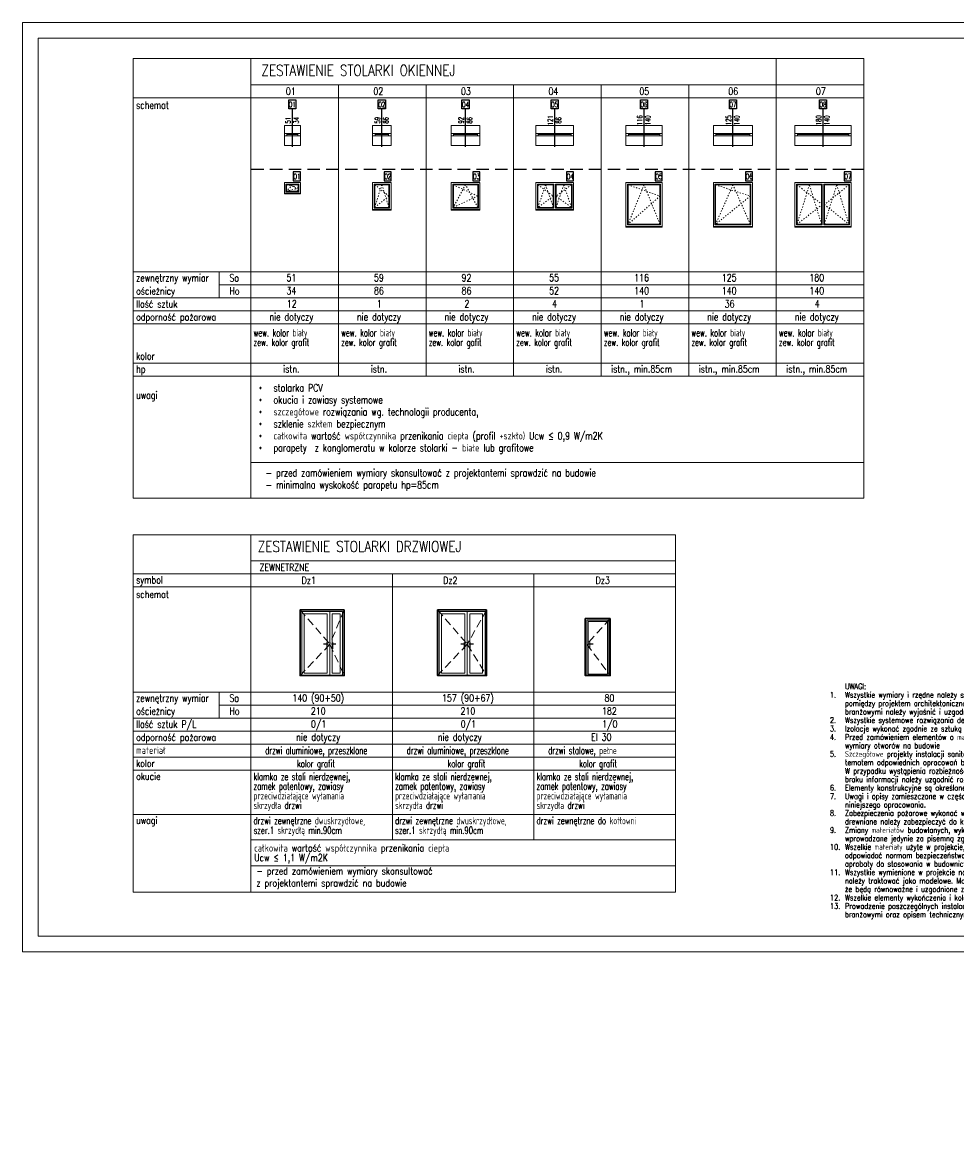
# Model space of a CAD drawing. Header units: millimetres. Extents: x 8949 to 18258, y -1077 to 30686.
# Tile 82 of 89: x 12292 to 15275, y 26798 to 30412. Entities that reach past the tile are written whole.
import ezdxf
from ezdxf.enums import TextEntityAlignment as Align

# ---------------------------------------------------------------- set-up
doc = ezdxf.new("R2010")
doc.units = ezdxf.units.MM
for name, pattern in [('ACAD_ISO03W100', [30, 12, -18]), ('BUGD2', [3, 2, -1]), ('DASHEDX2', [38.1, 25.4, -12.7])]:
    doc.linetypes.add(name, pattern=pattern)
for name, color, linetype, lineweight in [('0A_INW__STALOWA', 140, 'Continuous', 13), ('0A_OPISY', 3, 'Continuous', 9), ('0A_STOLARKA', 140, 'Continuous', 9), ('0Z_OPISY', 7, 'Continuous', 9), ('A_STOLARKA', 140, 'Continuous', 13)]:
    doc.layers.add(name, color=color, linetype=linetype, lineweight=lineweight)
doc.layers.add('meble', color=2, linetype='Continuous')
doc.layers.add('Opisy', color=4, linetype='Continuous')
doc.styles.add('1', font='simplex.shx', dxfattribs={"width": 0.6})
doc.styles.add('ARIAL 2', font='ARIALN.TTF')
doc.styles.add('m1_romans', font='romans.shx', dxfattribs={"width": 0.8})

msp = doc.modelspace()

# ---------------------------------------------------------------- linework, layer by layer
at = {"layer": '0A_INW__STALOWA'}
for points in [[(13180.7, 29900.5), (13129.7, 29900.5), (13129.7, 29866.5), (13180.7, 29866.5)], [(13175.7, 29895.5), (13134.7, 29895.5), (13134.7, 29871.5), (13175.7, 29871.5)], [(13173.7, 29893.5), (13136.7, 29893.5), (13136.7, 29873.5), (13173.7, 29873.5)], [(13470.7, 29900.5), (13411.7, 29900.5), (13411.7, 29814.5), (13470.7, 29814.5)], [(13465.7, 29895.5), (13416.7, 29895.5), (13416.7, 29819.5), (13465.7, 29819.5)], [(13463.7, 29893.5), (13418.7, 29893.5), (13418.7, 29821.5), (13463.7, 29821.5)], [(13754.8, 29900.5), (13662.8, 29900.5), (13662.8, 29814.5), (13754.8, 29814.5)], [(13749.8, 29895.5), (13667.8, 29895.5), (13667.8, 29819.5), (13749.8, 29819.5)], [(13747.8, 29893.5), (13669.8, 29893.5), (13669.8, 29821.5), (13747.8, 29821.5)], [(13989.5, 29893.5), (13989.5, 29821.5), (13940.5, 29821.5), (13940.5, 29893.5)], [(13998.5, 29821.5), (14047.5, 29821.5), (14047.5, 29893.5), (13998.5, 29893.5)], [(14337.6, 29900.5), (14221.6, 29900.5), (14221.6, 29760.5), (14337.6, 29760.5)], [(14332.6, 29895.5), (14226.6, 29895.5), (14226.6, 29765.5), (14332.6, 29765.5)], [(14330.6, 29893.5), (14228.6, 29893.5), (14228.6, 29767.5), (14330.6, 29767.5)], [(14626.4, 29900.5), (14501.4, 29900.5), (14501.4, 29760.5), (14626.4, 29760.5)], [(14621.4, 29895.5), (14506.4, 29895.5), (14506.4, 29765.5), (14621.4, 29765.5)], [(14619.4, 29893.5), (14508.4, 29893.5), (14508.4, 29767.5), (14619.4, 29767.5)], [(14847.5, 29893.5), (14847.5, 29767.5), (14769, 29767.5), (14769, 29893.5)], [(14856.5, 29767.5), (14935, 29767.5), (14935, 29893.5), (14856.5, 29893.5)], [(13180.7, 29864.3), (13129.7, 29864.3), (13129.7, 29866.5), (13180.7, 29866.5)], [(13470.7, 29812.3), (13411.7, 29812.3), (13411.7, 29814.5), (13470.7, 29814.5)], [(13754.8, 29812.3), (13662.8, 29812.3), (13662.8, 29814.5), (13754.8, 29814.5)], [(14337.6, 29758.3), (14221.6, 29758.3), (14221.6, 29760.5), (14337.6, 29760.5)], [(14626.4, 29758.3), (14501.4, 29758.3), (14501.4, 29760.5), (14626.4, 29760.5)]]:
    msp.add_lwpolyline(points, close=True, dxfattribs=at)
at = {"layer": '0A_INW__STALOWA', "linetype": 'ACAD_ISO03W100', "ltscale": 0.3}
for points in [[(13173.7, 29873.5), (13155.2, 29893.5), (13136.7, 29873.5)], [(13136.7, 29893.5), (13173.7, 29883.5), (13136.7, 29873.5)], [(13463.7, 29821.5), (13441.2, 29893.5), (13418.7, 29821.5)], [(13418.7, 29893.5), (13463.7, 29857.5), (13418.7, 29821.5)], [(13747.8, 29821.5), (13708.8, 29893.5), (13669.8, 29821.5)], [(13669.8, 29893.5), (13747.8, 29857.5), (13669.8, 29821.5)], [(13989.5, 29821.5), (13965, 29893.5), (13940.5, 29821.5)], [(13940.5, 29893.5), (13989.5, 29857.5), (13940.5, 29821.5)], [(13998.5, 29821.5), (14023, 29893.5), (14047.5, 29821.5)], [(14047.5, 29893.5), (13998.5, 29857.5), (14047.5, 29821.5)], [(14330.6, 29767.5), (14279.6, 29893.5), (14228.6, 29767.5)], [(14228.6, 29893.5), (14330.6, 29857.5), (14228.6, 29767.5)], [(14619.4, 29767.5), (14563.9, 29893.5), (14508.4, 29767.5)], [(14508.4, 29893.5), (14619.4, 29857.5), (14508.4, 29767.5)], [(14847.5, 29767.5), (14808.3, 29893.5), (14769, 29767.5)], [(14769, 29893.5), (14849.5, 29830.5), (14769, 29767.5)], [(14856.5, 29767.5), (14895.8, 29893.5), (14935, 29767.5)], [(14935, 29893.5), (14856.5, 29830.5), (14935, 29767.5)]]:
    msp.add_lwpolyline(points, dxfattribs=at)
at = {"layer": '0A_INW__STALOWA'}
for points in [[(13996.5, 29814.5), (14054.5, 29814.5), (14054.5, 29900.5), (13933.5, 29900.5), (13933.5, 29814.5), (13991.5, 29814.5)], [(13991.5, 29895.5), (13938.5, 29895.5), (13938.5, 29819.5), (13991.5, 29819.5)], [(13991.5, 29895.5), (13991.5, 29819.5)], [(13994, 29893.5), (13994, 29893.5)], [(13996.5, 29895.5), (13996.5, 29819.5)], [(13996.5, 29819.5), (14049.5, 29819.5), (14049.5, 29895.5), (13996.5, 29895.5)], [(14854.5, 29760.5), (14942, 29760.5), (14942, 29900.5), (14762, 29900.5), (14762, 29760.5), (14849.5, 29760.5)], [(14849.5, 29895.5), (14767, 29895.5), (14767, 29765.5), (14849.5, 29765.5)], [(14849.5, 29895.5), (14849.5, 29765.5)], [(14852, 29893.5), (14852, 29893.5)], [(14854.5, 29765.5), (14937, 29765.5), (14937, 29895.5), (14854.5, 29895.5)], [(14854.5, 29895.5), (14854.5, 29765.5)], [(13933.5, 29814.5), (14054.5, 29814.5), (14054.5, 29812.3), (13933.5, 29812.3), (13933.5, 29814.5), (13933.5, 29814.5)], [(14762, 29760.5), (14942, 29760.5), (14942, 29758.3), (14762, 29758.3), (14762, 29760.5), (14762, 29760.5)]]:
    msp.add_lwpolyline(points, dxfattribs=at)
at = {"layer": '0A_OPISY'}
for p, q in [((13022.4, 30213.6), (13022.4, 30297)), ((14702.5, 30297), (14702.5, 29282.2)), ((14982.5, 30297), (14982.5, 29282.2)), ((13022.4, 30213.6), (13022.4, 29005.7)), ((14422.5, 30213.6), (13022.4, 30213.6)), ((13164.5, 30213.6), (14422.5, 30213.6)), ((13302.4, 30213.6), (13302.4, 29282.2)), ((13302.4, 30213.6), (13302.4, 29282.2)), ((13582.5, 30213.6), (13582.5, 29282.2)), ((13862.5, 30213.6), (13862.5, 29282.2)), ((13862.5, 30213.6), (13862.5, 29282.2)), ((14142.5, 30213.6), (14142.5, 29282.2)), ((14142.5, 30213.6), (14142.5, 29282.2)), ((14422.5, 30213.6), (14422.5, 29282.2)), ((14702.5, 30213.6), (14702.5, 29282.2)), ((14982.5, 30213.6), (14982.5, 28892.4)), ((12646.5, 30172), (14982.5, 30172)), ((12646.5, 29615.5), (14982.5, 29615.5)), ((12920.9, 29615.5), (12920.9, 29532.2)), ((12920.9, 29573.9), (14982.5, 29573.9)), ((12646.5, 29532.2), (14982.5, 29532.2)), ((12646.5, 29532.2), (14982.5, 29532.2)), ((12646.5, 29532.2), (14982.5, 29532.2)), ((12646.5, 29532.2), (14982.5, 29532.2)), ((12646.5, 29490.5), (14982.5, 29490.5)), ((12646.5, 29490.5), (14982.5, 29490.5)), ((12646.5, 29490.5), (14982.5, 29490.5)), ((12646.5, 29448.9), (14982.5, 29448.9)), ((12646.5, 29323.9), (14982.5, 29323.9)), ((12646.5, 29282.2), (14982.5, 29282.2)), ((13022.4, 28691.9), (13022.4, 28775.2)), ((14380, 28775.2), (14380, 27633)), ((13022.4, 28691.9), (13022.4, 27716.3)), ((14380, 28691.9), (13022.4, 28691.9)), ((13164.5, 28691.9), (14380, 28691.9)), ((12646.5, 28650.2), (14380, 28650.2)), ((13475, 28650.2), (13475, 27799.6)), ((13927.5, 28650.2), (13927.5, 27799.6)), ((12646.5, 28608.5), (14380, 28608.5)), ((12646.5, 28272.3), (14380, 28272.3)), ((12920.9, 28272.3), (12920.9, 28189)), ((12920.9, 28230.6), (14380, 28230.6)), ((12646.5, 28189), (14200.9, 28189)), ((12646.5, 28189), (14200.9, 28189)), ((12646.5, 28189), (14200.9, 28189)), ((12646.5, 28189), (14380, 28189)), ((12646.5, 28147.3), (14139.6, 28147.3)), ((12646.5, 28147.3), (14139.6, 28147.3)), ((12646.5, 28147.3), (14380, 28147.3)), ((12646.5, 28105.6), (14380, 28105.6)), ((12646.5, 28064), (14380, 28064)), ((12646.5, 28022.3), (14380, 28022.3)), ((12646.5, 27881.4), (14380, 27881.4))]:
    msp.add_line(p, q, dxfattribs=at)
for points in [[(14982.5, 28892.4), (12646.5, 28892.4), (12646.5, 30297), (14982.5, 30297)], [(14982.5, 30213.6), (13022.4, 30213.6), (13022.4, 30297), (14422.5, 30297)], [(14982.5, 29005.7), (13022.4, 29005.7), (13022.4, 28892.4), (14982.5, 28892.4)], [(13927.5, 27633), (12646.5, 27633), (12646.5, 28775.2), (14380, 28775.2)], [(14380, 28691.9), (13022.4, 28691.9), (13022.4, 28775.2), (14380, 28775.2)], [(14380, 27799.6), (13022.4, 27799.6), (13022.4, 27716.3), (14380, 27716.3)], [(14380, 27716.3), (13022.4, 27716.3), (13022.4, 27633), (14380, 27633)]]:
    msp.add_lwpolyline(points, dxfattribs=at)
at = {"layer": '0A_STOLARKA'}
for p, q in [((13129.7, 30058), (13180.7, 30058)), ((13129.7, 30050), (13180.7, 30050)), ((13137.7, 30054), (13172.7, 30054)), ((13411.7, 30058), (13470.7, 30058)), ((13411.7, 30050), (13470.7, 30050)), ((13419.7, 30054), (13462.7, 30054)), ((13662.8, 30058), (13754.8, 30058)), ((13662.8, 30050), (13754.8, 30050)), ((13670.8, 30054), (13746.8, 30054)), ((13933.5, 30058), (14054.5, 30058)), ((13933.5, 30050), (14054.5, 30050)), ((13941.5, 30054), (14046.5, 30054)), ((14221.6, 30058), (14337.6, 30058)), ((14221.6, 30050), (14337.6, 30050)), ((14229.6, 30054), (14329.6, 30054)), ((14501.4, 30058), (14626.4, 30058)), ((14501.4, 30050), (14626.4, 30050)), ((14509.4, 30054), (14618.4, 30054)), ((14762, 30058), (14942, 30058)), ((14762, 30050), (14942, 30050)), ((14770, 30054), (14934, 30054))]:
    msp.add_line(p, q, dxfattribs=at)
at = {"layer": '0A_STOLARKA', "linetype": 'DASHEDX2', "lineweight": 0}
for p, q in [((13179.9, 28535), (13274.8, 28425)), ((13320.9, 28535), (13274.8, 28425)), ((13619.3, 28535), (13714.1, 28425)), ((13776.3, 28535), (13714.1, 28425)), ((14171.5, 28507), (14096.5, 28425)), ((13274.8, 28425), (13179.9, 28325)), ((13274.8, 28425), (13320.9, 28325)), ((13714.1, 28425), (13619.3, 28325)), ((13714.1, 28425), (13776.3, 28325)), ((14096.5, 28425), (14171.5, 28325))]:
    msp.add_line(p, q, dxfattribs=at)
at = {"layer": '0A_STOLARKA', "color": 7}
for p, q in [((13269.8, 28426.2), (13254.8, 28426.2)), ((13269.8, 28425), (13254.8, 28425)), ((13264.8, 28431.2), (13264.8, 28411.2)), ((13264.8, 28430), (13264.8, 28410)), ((13279.8, 28426.2), (13294.5, 28426.2)), ((13279.8, 28425), (13294.5, 28425)), ((13284.8, 28431.2), (13284.8, 28411.2)), ((13284.8, 28430), (13284.8, 28410)), ((13709.1, 28426.2), (13694.1, 28426.2)), ((13709.1, 28425), (13694.1, 28425)), ((13704.1, 28431.2), (13704.1, 28411.2)), ((13704.1, 28430), (13704.1, 28410)), ((13719.1, 28426.2), (13733.9, 28426.2)), ((13719.1, 28425), (13733.9, 28425)), ((13724.1, 28431.2), (13724.1, 28411.2)), ((13724.1, 28430), (13724.1, 28410)), ((14101.5, 28426.2), (14116.5, 28426.2)), ((14101.5, 28425), (14116.5, 28425)), ((14106.5, 28431.2), (14106.5, 28411.2)), ((14106.5, 28430), (14106.5, 28410))]:
    msp.add_line(p, q, dxfattribs=at)
at = {"layer": '0A_STOLARKA'}
for points in [[(13180.7, 30083.5), (13129.7, 30083.5), (13129.7, 30019.5), (13180.7, 30019.5)], [(13470.7, 30083.5), (13411.7, 30083.5), (13411.7, 30019.5), (13470.7, 30019.5)], [(13754.8, 30083.5), (13662.8, 30083.5), (13662.8, 30019.5), (13754.8, 30019.5)], [(14054.5, 30083.5), (13933.5, 30083.5), (13933.5, 30019.5), (14054.5, 30019.5)], [(14337.6, 30083.5), (14221.6, 30083.5), (14221.6, 30019.5), (14337.6, 30019.5)], [(14626.4, 30083.5), (14501.4, 30083.5), (14501.4, 30019.5), (14626.4, 30019.5)], [(14942, 30083.5), (14762, 30083.5), (14762, 30019.5), (14942, 30019.5)], [(13137.7, 30050), (13137.7, 30058), (13129.7, 30058), (13129.7, 30050)], [(13180.7, 30050), (13180.7, 30058), (13172.7, 30058), (13172.7, 30050)], [(13419.7, 30050), (13419.7, 30058), (13411.7, 30058), (13411.7, 30050)], [(13470.7, 30050), (13470.7, 30058), (13462.7, 30058), (13462.7, 30050)], [(13670.8, 30050), (13670.8, 30058), (13662.8, 30058), (13662.8, 30050)], [(13754.8, 30050), (13754.8, 30058), (13746.8, 30058), (13746.8, 30050)], [(13941.5, 30050), (13941.5, 30058), (13933.5, 30058), (13933.5, 30050)], [(14054.5, 30050), (14054.5, 30058), (14046.5, 30058), (14046.5, 30050)], [(14229.6, 30050), (14229.6, 30058), (14221.6, 30058), (14221.6, 30050)], [(14337.6, 30050), (14337.6, 30058), (14329.6, 30058), (14329.6, 30050)], [(14509.4, 30050), (14509.4, 30058), (14501.4, 30058), (14501.4, 30050)], [(14626.4, 30050), (14626.4, 30058), (14618.4, 30058), (14618.4, 30050)], [(14770, 30050), (14770, 30058), (14762, 30058), (14762, 30050)], [(14942, 30050), (14942, 30058), (14934, 30058), (14934, 30050)]]:
    msp.add_lwpolyline(points, close=True, dxfattribs=at)
at = {"layer": '0A_STOLARKA', "color": 7}
for points in [[(13315.9, 28530), (13184.9, 28530), (13184.9, 28325), (13315.9, 28325)], [(13184.9, 28530), (13274.8, 28530), (13274.8, 28325), (13184.9, 28325)], [(13192.9, 28522), (13266.8, 28522), (13266.8, 28333), (13192.9, 28333)], [(13315.9, 28530), (13274.8, 28530), (13274.8, 28325), (13315.9, 28325)], [(13307.9, 28522), (13282.8, 28522), (13282.8, 28333), (13307.9, 28333)], [(13771.3, 28530), (13624.3, 28530), (13624.3, 28325), (13771.3, 28325)], [(13624.3, 28530), (13714.1, 28530), (13714.1, 28325), (13624.3, 28325)], [(13632.3, 28522), (13706.1, 28522), (13706.1, 28333), (13632.3, 28333)], [(13771.3, 28530), (13714.1, 28530), (13714.1, 28325), (13771.3, 28325)], [(13763.3, 28522), (13722.1, 28522), (13722.1, 28333), (13763.3, 28333)], [(14166.5, 28502), (14096.5, 28502), (14096.5, 28325), (14166.5, 28325)], [(14096.5, 28502), (14166.5, 28502), (14166.5, 28325), (14096.5, 28325)], [(14100.5, 28498), (14162.5, 28498), (14162.5, 28329), (14100.5, 28329)]]:
    msp.add_lwpolyline(points, close=True, dxfattribs=at)
for points in [[(13274.8, 28530), (13274.8, 28325)], [(13714.1, 28530), (13714.1, 28325)]]:
    msp.add_lwpolyline(points, dxfattribs=at)
at = {"layer": '0Z_OPISY'}
for points in [[(12292.5, 27442.1), (16492.5, 27442.1), (16492.5, 30412.1), (12292.5, 30412.1)], [(12342.5, 27492.1), (16442.5, 27492.1), (16442.5, 30362.1), (12342.5, 30362.1)]]:
    msp.add_lwpolyline(points, close=True, dxfattribs=at)
at = {"layer": 'A_STOLARKA'}
msp.add_lwpolyline([(14166.5, 28502), (14166.5, 28325)], dxfattribs=at)
at = {"layer": 'meble', "color": 7, "linetype": 'BUGD2', "ltscale": 20}
msp.add_line((13023.4, 29944.1), (14982.5, 29944.1), dxfattribs=at)
at = {"layer": 'meble', "color": 7, "lineweight": 30}
for points in [[(13320.9, 28535), (13179.9, 28535), (13179.9, 28325), (13320.9, 28325)], [(13776.3, 28535), (13619.3, 28535), (13619.3, 28325), (13776.3, 28325)], [(14171.5, 28507), (14091.5, 28507), (14091.5, 28325), (14171.5, 28325)]]:
    msp.add_lwpolyline(points, close=True, dxfattribs=at)
at = {"layer": 'Opisy'}
for p, q in [((13155.2, 30015.4), (13155.2, 30136.1)), ((13441.2, 30015.4), (13441.2, 30136.1)), ((13708.8, 30015.4), (13708.8, 30136.1)), ((13994, 30015.4), (13994, 30136.1)), ((14279.6, 30015.4), (14279.6, 30136.1)), ((14563.9, 30015.4), (14563.9, 30136.1)), ((14852, 30015.4), (14852, 30136.1))]:
    msp.add_line(p, q, dxfattribs=at)
for points in [[(13143.9, 30136.4), (13143.9, 30165.3), (13166.5, 30165.3), (13166.5, 30136.4)], [(13429.9, 30136.4), (13429.9, 30165.3), (13452.5, 30165.3), (13452.5, 30136.4)], [(13697.5, 30136.4), (13697.5, 30165.3), (13720.1, 30165.3), (13720.1, 30136.4)], [(13982.7, 30136.4), (13982.7, 30165.3), (14005.3, 30165.3), (14005.3, 30136.4)], [(14268.3, 30136.4), (14268.3, 30165.3), (14290.8, 30165.3), (14290.8, 30136.4)], [(14552.6, 30136.4), (14552.6, 30165.3), (14575.2, 30165.3), (14575.2, 30136.4)], [(14840.7, 30136.4), (14840.7, 30165.3), (14863.3, 30165.3), (14863.3, 30136.4)], [(13158, 29935.5), (13158, 29906.6), (13180.6, 29906.6), (13180.6, 29935.5)], [(13448.2, 29935.5), (13448.2, 29906.6), (13470.7, 29906.6), (13470.7, 29935.5)], [(13732.2, 29935.5), (13732.2, 29906.6), (13754.8, 29906.6), (13754.8, 29935.5)], [(14031.9, 29935.5), (14031.9, 29906.6), (14054.5, 29906.6), (14054.5, 29935.5)], [(14315, 29935.5), (14315, 29906.6), (14337.6, 29906.6), (14337.6, 29935.5)], [(14603.8, 29935.5), (14603.8, 29906.6), (14626.4, 29906.6), (14626.4, 29935.5)], [(14919.4, 29935.5), (14919.4, 29906.6), (14942, 29906.6), (14942, 29935.5)]]:
    msp.add_lwpolyline(points, close=True, dxfattribs=at)

# ---------------------------------------------------------------- texts
at = {"layer": '0A_OPISY', "style": 'm1_romans', "width": 0.8}
for s, height, p in [('ZESTAWIENIE STOLARKI OKIENNEJ', 35, (13056.2, 30241.8)), ('01', 23, (13134.1, 30181.2)), ('02', 23, (13414.1, 30181.2)), ('03', 23, (13694.1, 30181.2)), ('04', 23, (13974.1, 30181.2)), ('05', 23, (14264.7, 30181.2)), ('06', 23, (14549, 30181.2)), ('07', 23, (14829.1, 30181.2)), ('schemat', 23, (12655.3, 30136.7)), ('zewnętrzny wymiar', 23, (12655.3, 29584.7)), ('So', 23, (12953.7, 29584.7)), ('ościeżnicy', 23, (12655.3, 29543)), ('Ho', 23, (12953.7, 29543)), ('Ilość sztuk', 23, (12655.3, 29501.3)), ('odporność pożarowa', 23, (12655.3, 29459.7)), ('kolor', 23, (12655.3, 29334.7)), ('hp', 23, (12655.3, 29293)), ('uwagi', 23, (12655.3, 29209.7)), ('ZESTAWIENIE STOLARKI DRZWIOWEJ', 35, (13044.4, 28720.1)), ('ZEWNETRZNE', 23, (13049.9, 28659.5)), ('symbol', 23, (12655.3, 28619.4)), ('Dz1', 23, (13184.7, 28617.8)), ('Dz2', 23, (13637.3, 28617.8)), ('Dz3', 23, (14124.6, 28617.8)), ('schemat', 23, (12655.3, 28573.3)), ('zewnętrzny wymiar', 23, (12655.3, 28241.4)), ('So', 23, (12953.7, 28241.4)), ('ościeżnicy', 23, (12655.3, 28199.8)), ('Ho', 23, (12953.7, 28199.8)), ('Ilość sztuk P/L', 23, (12655.3, 28158.1)), ('odporność pożarowa', 23, (12655.3, 28116.4)), ('materiał', 23, (12655.3, 28074.8)), ('kolor', 23, (12655.3, 28033.1)), ('okucie', 23, (12655.3, 27991.4)), ('uwagi', 23, (12655.3, 27850.9))]:
    msp.add_text(s, height=height, dxfattribs=at).set_placement(p)
for s, p in [('51', (13151.9, 29585.1)), ('59', (13431.9, 29585.1)), ('92', (13711.9, 29585.1)), ('55', (13991.9, 29585.1)), ('116', (14271.9, 29585.1)), ('125', (14551.9, 29585.1)), ('180', (14831.9, 29585.1)), ('34', (13151.9, 29543.5)), ('86', (13431.9, 29543.5)), ('86', (13711.9, 29543.5)), ('52', (13991.9, 29543.5)), ('140', (14271.9, 29543.5)), ('140', (14551.9, 29543.5)), ('140', (14831.9, 29543.5)), ('12', (13153.2, 29501.8)), ('1', (13433.2, 29501.8)), ('2', (13713.2, 29501.8)), ('4', (13993.2, 29501.8)), ('1', (14273.2, 29501.8)), ('36', (14553.2, 29501.8)), ('4', (14833.2, 29501.8)), ('nie dotyczy', (13151.9, 29460.1)), ('nie dotyczy', (13431.9, 29460.1)), ('nie dotyczy', (13711.9, 29460.1)), ('nie dotyczy', (13991.9, 29460.1)), ('nie dotyczy', (14271.9, 29460.1)), ('nie dotyczy', (14551.9, 29460.1)), ('nie dotyczy', (14831.9, 29460.1)), ('istn.', (13151.9, 29293.5)), ('istn.', (13431.9, 29293.5)), ('istn.', (13711.9, 29293.5)), ('istn.', (13991.9, 29293.5)), ('istn., min.85cm', (14271.9, 29293.5)), ('istn., min.85cm', (14551.9, 29293.5)), ('istn., min.85cm', (14831.9, 29293.5)), ('140 (90+50)', (13237.8, 28241.9)), ('157 (90+67)', (13716.4, 28241.9)), ('80', (14168.9, 28241.9)), ('210', (13237.8, 28200.2)), ('210', (13716.4, 28200.2)), ('182', (14168.9, 28200.2)), ('0/1', (13239.1, 28158.6)), ('0/1', (13717.8, 28158.6)), ('1/0', (14170.3, 28158.6)), ('nie dotyczy', (13237.8, 28116.9)), ('nie dotyczy', (13690.3, 28116.9)), ('EI 30', (14142.8, 28116.9))]:
    msp.add_text(s, height=23, dxfattribs=at).set_placement(p, align=Align.CENTER)
at = {"layer": '0A_OPISY', "char_height": 23, "width": 4256.343, "attachment_point": 1, "line_spacing_factor": 0.8, "style": 'm1_romans'}
for s, insert in [('{\\W0.7;wew. kolor biały\\Pzew. kolor grafit}', (13031.1, 29432.2)), ('{\\W0.7;wew. kolor biały\\Pzew. kolor grafit}', (13311.1, 29432.2)), ('{\\W0.7;wew. kolor biały\\Pzew. kolor gafit}', (13591.1, 29432.2)), ('{\\W0.7;wew. kolor biały\\Pzew. kolor grafit}', (13871.1, 29432.2)), ('{\\W0.7;wew. kolor biały\\Pzew. kolor grafit}', (14151.1, 29432.2)), ('{\\W0.7;wew. kolor biały\\Pzew. kolor grafit}', (14431.1, 29432.2)), ('{\\W0.7;wew. kolor biały\\Pzew. kolor grafit}', (14711.1, 29432.2)), ('{\\W0.7;drzwi aluminiowe, przeszklone}', (13068.2, 28097)), ('{\\W0.7;drzwi aluminiowe, przeszklone}', (13520.8, 28097)), ('{\\W0.7;drzwi stalowe, pełne}', (13973.3, 28097)), ('{\\W0.7;kolor grafit}', (13170.3, 28055.3)), ('{\\W0.7;kolor grafit}', (13651.6, 28055.3)), ('{\\W0.7;kolor grafit}', (14072.3, 28055.3)), ('{\\W0.7;klamka ze stali nierdzewnej, \\Pzamek patentowy, zawiasy\\Pprzeciwdziałające wyłamania \\Pskrzydła drzwi}', (13031.1, 28013.6)), ('{\\W0.7;klamka ze stali nierdzewnej, \\Pzamek patentowy, zawiasy\\Pprzeciwdziałające wyłamania \\Pskrzydła drzwi}', (13483.6, 28013.6)), ('{\\W0.7;klamka ze stali nierdzewnej, \\Pzamek patentowy, zawiasy\\Pprzeciwdziałające wyłamania \\Pskrzydła drzwi}', (13936.1, 28013.6)), ('{\\W0.7;drzwi zewnętrzne dwuskrzydłowe,\\Pszer.1 skrzydłą min.90cm }', (13031.1, 27872.7)), ('{\\W0.7;drzwi zewnętrzne dwuskrzydłowe,\\Pszer.1 skrzydłą min.90cm }', (13483.6, 27872.7)), ('{\\W0.7;drzwi zewnętrzne do kotłowni}', (13936.1, 27872.7)), ('{\\W0.7;\\P\\A1;\\W0.8;całkowita wartość współczynnika przenikania ciepła \\PUcw ≤ 1,1 W/m2K}', (13033, 27816))]:
    msp.add_mtext(s, dxfattribs=dict(at, insert=insert))
at = {"layer": '0A_OPISY', "insert": (13048.8, 29256.2), "char_height": 23, "attachment_point": 1, "style": 'm1_romans'}
msp.add_mtext_dynamic_manual_height_columns('\\A1;\\pxi-2,l2,t2,3;{\\fSymbol|b0|i0|c2|p18;·^I\\Fromans.shx|c0;stolarka PCV \\P\\fSymbol|b0|i0|c2|p18;·^I\\Fromans.shx|c0;okucia i zawiasy systemowe\\P\\fSymbol|b0|i0|c2|p18;·^I\\Fromans.shx|c0;szczegółowe rozwiązania wg. technologii producenta, \\P\\fSymbol|b0|i0|c2|p18;·^I\\Fromans.shx|c0;szklenie szkłem bezpiecznym\\P\\fSymbol|b0|i0|c2|p18;·^I\\Fromans.shx|c0;całkowita wartość współczynnika przenikania ciepła (profil +szkło) Ucw ≤ 0,9 W/m2K\\P\\fSymbol|b0|i0|c2|p18;·^I\\Fromans.shx|c0;parapety  z konglomeratu w kolorze stolarki - białe lub grafitowe}', width=1597.458, gutter_width=12.5, heights=[-226.7], dxfattribs=at)
at = {"layer": '0A_OPISY', "lineweight": 30, "char_height": 23, "attachment_point": 1, "style": 'm1_romans'}
for s, insert, width in [('- przed zamówieniem wymiary skonsultować z projektantemi sprawdzić na budowie\\P- minimalna wyskokość parapetu hp=85cm ', (13069.7, 28984.5), 4256.343), ('- przed zamówieniem wymiary skonsultować \\Pz projektantemi sprawdzić na budowie ', (13040, 27711.8), 1339.97)]:
    msp.add_mtext(s, dxfattribs=dict(at, insert=insert, width=width))
at = {"layer": '0Z_OPISY', "insert": (14874.1, 28299.4), "char_height": 18, "width": 852.173, "attachment_point": 1, "line_spacing_factor": 0.9, "style": 'ARIAL 2'}
msp.add_mtext('\\pi-48,l48,t48;{\\Fsimplex|c238;\\W0.7;\\~\\~ \\fArial|b0|i0|c238|p34;^I\\Fsimplex|c238;UWAGI:\\P1. \\fArial|b0|i0|c238|p34;^I\\Fsimplex|c238;Wszystkie wymiary i rzędne należy sprawdzić na budowie, a zaistniałe niezgodności pomiędzy projektem architektoniczno-budowlanym i pozostałymi opracowaniami branżowymi należy wyjaśnić i uzgodnić z Głównym Projektantem.\\P2. \\fArial|b0|i0|c238|p34;^I\\Fsimplex|c238;Wszystkie systemowe rozwiązania detali wykonać zgodnie ze sztuką budowlaną\\P3.\\fArial|b0|i0|c238|p34;^I\\Fsimplex|c238;Izolacje wykonać zgodnie ze sztuką budowlaną zapewniając ciągłość izolacji\\P4. \\fArial|b0|i0|c238|p34;^I\\Fsimplex|c238;Przed zamówieniem elementów o małej tolerancji wymiarowej sprawdzić ilość i wymiary otworów na budowie\\P5. \\fArial|b0|i0|c238|p34;^I\\Fsimplex|c238;Szczegółowe projekty instalacji sanitarnych, elektrycznych, teletechnicznych są tematem odpowiednich opracowań branżowych. \\P   \\fArial|b0|i0|c238|p34;^I\\Fsimplex|c238;W przypadku wystąpienia rozbieżności pomiędzy poszczególnymi opracowaniami lub braku informacji należy uzgodnić rozwiązanie z autorem projektu.\\P6. \\fArial|b0|i0|c238|p34;^I\\Fsimplex|c238;Elementy konstrukcyjne są określone szczegółowo w projekcie konstrukcyjnym.\\P7. \\fArial|b0|i0|c238|p34;^I\\Fsimplex|c238;Uwagi i opisy zamieszczone w części opisowej projektu są integralną częścią niniejszego opracowania.\\P8.\\~\\fArial|b0|i0|c238|p34;^I\\Fsimplex|c238;Zabezpieczenia pożarowe wykonać wg opisu technicznego, wszystkie elementy drewniane należy zabezpieczyć do klasy NRO\\P9.\\~\\fArial|b0|i0|c238|p34;^I\\Fsimplex|c238;Zmiany materiałów budowlanych, wykończeniowych, technologii czy urządzeń mogą być wprowadzane jedynie za pisemną zgodą Autora projektu.\\P10. ^IWszelkie materiały użyte w projekcie, rozwiązania techniczne i urządzenia muszą odpowiadać normom bezpieczeństwa ppoż. i bhp; posiadać odpowiednie atesty i aprobaty do stosowania w budownictwie.\\P11. ^IWszystkie wymienione w projekcie nazwy producentów, firm, zastosowanych wyrobów należy traktować jako modelowe. Można zastosować inne rozwiązania pod warunkiem że będą równoważne i uzgodnione z Autorem projektu.\\P12. ^IWszelkie elementy wykończenia i kolorystyki należy uzgadniać z Autorem projektu.\\P13. ^IProwadzenie poszczególnych instalacji oraz lokalizacja urządzeń zgodnie z projektami branżowymi oraz opisem technicznym.}', dxfattribs=at)
at = {"layer": 'Opisy', "char_height": 16.8, "width": 158.627, "attachment_point": 5, "style": '1'}
for s, insert in [('O1', (13154.8, 30150.1)), ('O2', (13440.9, 30150.1)), ('O4', (13708.4, 30150.1)), ('O5', (13993.7, 30150.1)), ('O6', (14279.2, 30150.1)), ('O7', (14563.5, 30150.1)), ('O8', (14851.7, 30150.1)), ('O1', (13169.6, 29920.4)), ('O2', (13459.8, 29920.4)), ('O3', (13743.8, 29920.4)), ('O4', (14043.6, 29920.4)), ('O5', (14326.6, 29920.4)), ('O6', (14615.4, 29920.4)), ('O7', (14931.1, 29920.4))]:
    msp.add_mtext(s, dxfattribs=dict(at, insert=insert))
at = {"layer": 'Opisy', "char_height": 16.8, "width": 158.627, "attachment_point": 5, "rotation": 90, "style": '1'}
for s, insert in [('51', (13141.2, 30100)), ('34', (13167.6, 30099.7)), ('59', (13427.3, 30100)), ('86', (13453.7, 30099.7)), ('92', (13694.8, 30100)), ('86', (13721.2, 30099.7)), ('121', (13980, 30100)), ('86', (14006.4, 30099.7)), ('116', (14265.6, 30100)), ('140', (14292, 30099.7)), ('125', (14549.9, 30100)), ('140', (14576.3, 30099.7)), ('180', (14838, 30100)), ('140', (14864.5, 30099.7))]:
    msp.add_mtext(s, dxfattribs=dict(at, insert=insert))

doc.saveas('drawing.dxf')
